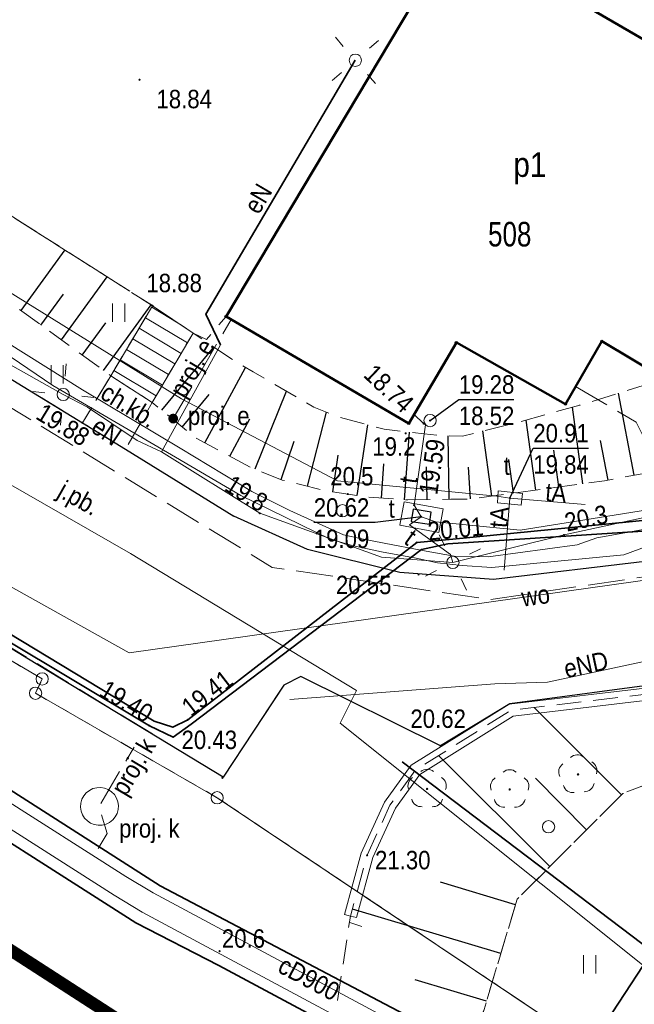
# Model space of a CAD drawing. Header units: metres. Extents: x 6530877 to 6534102, y 6042175 to 6045327.
# Tile 55 of 76: x 6533061 to 6533086, y 6044044 to 6044085. Entities that reach past the tile are written whole.
import ezdxf
from ezdxf.enums import TextEntityAlignment as Align

# ---------------------------------------------------------------- set-up
doc = ezdxf.new("R2010")
doc.units = ezdxf.units.M
doc.header["$MEASUREMENT"] = 0
for name, pattern in [('1.0_0.5', [1.5, 1, -0.5]), ('1.5_0.5', [2, 1.5, -0.5]), ('219-500', [0]), ('egug-500', [1, 0.5, -0.5])]:
    doc.linetypes.add(name, pattern=pattern)
doc.layers.get('0').update_dxf_attribs({"color": 2, "linetype": 'CONTINUOUS', "lineweight": 5})
for name, color, linetype in [('000 Inne (niezydentyfikowane)', 7, 'CONTINUOUS'), ('202-punkt graniczny', 7, 'CONTINUOUS'), ('218-kontur użytku gruntowego', 7, 'CONTINUOUS'), ('219-działka ewidencyjna', 7, 'CONTINUOUS'), ('312-budynek ewidencyjny', 7, 'CONTINUOUS'), ('312-oznaczenie budynku ewidencyjnego', 7, 'CONTINUOUS'), ('312-oznaczenie budynku ewidencyjnego-Atr117', 7, 'CONTINUOUS'), ('chodnik', 7, 'CONTINUOUS'), ('chodnik-Atr17', 7, 'CONTINUOUS'), ('drzewo liściaste', 7, 'CONTINUOUS'), ('elektroenergetyczne urządzenie techniczne - ob. projektowany', 7, 'CONTINUOUS'), ('elektroenergetyczne urządzenie techniczne - ob. projektowany-Atr17', 7, 'CONTINUOUS'), ('jezdnia', 7, 'CONTINUOUS'), ('jezdnia-Atr17', 7, 'CONTINUOUS'), ('kanalizacyjne urządzenie techniczne - ob. projektowany', 7, 'CONTINUOUS'), ('kanalizacyjne urządzenie techniczne - ob. projektowany-Atr17', 7, 'CONTINUOUS'), ('komora podziemna', 7, 'CONTINUOUS'), ('komora podziemna - ob. projektowany', 7, 'CONTINUOUS'), ('krawężnik', 7, 'CONTINUOUS'), ('latarnia', 7, 'CONTINUOUS'), ('obszar utwardzony', 7, 'CONTINUOUS'), ('obudowa ochronna przewodu', 7, 'CONTINUOUS'), ('ogrodzenie trwałe', 7, 'CONTINUOUS'), ('pikieta naturalna', 7, 'CONTINUOUS'), ('pikieta naturalna-Atr2', 7, 'CONTINUOUS'), ('pikieta sztuczna', 7, 'CONTINUOUS'), ('pikieta sztuczna-Atr2', 7, 'CONTINUOUS'), ('przewód ciepłowniczy', 7, 'CONTINUOUS'), ('przewód ciepłowniczy-Atr1', 7, 'CONTINUOUS'), ('przewód elektroenergetyczny podziemny', 7, 'CONTINUOUS'), ('przewód elektroenergetyczny podziemny - ob. projektowany', 7, 'CONTINUOUS'), ('przewód elektroenergetyczny podziemny - ob. projektowany-Atr1', 7, 'CONTINUOUS'), ('przewód elektroenergetyczny podziemny-Atr1', 7, 'CONTINUOUS'), ('przewód kanalizacyjny - ob. projektowany', 7, 'CONTINUOUS'), ('przewód kanalizacyjny - ob. projektowany-Atr1', 7, 'CONTINUOUS'), ('przewód telekomunikacyjny podziemny', 7, 'CONTINUOUS'), ('przewód telekomunikacyjny podziemny-Atr1', 7, 'CONTINUOUS'), ('przewód wodociągowy', 7, 'CONTINUOUS'), ('przewód wodociągowy - ob. projektowany', 7, 'CONTINUOUS'), ('przewód wodociągowy-Atr1', 7, 'CONTINUOUS'), ('Punkt budynku', 7, 'CONTINUOUS'), ('rzędna', 7, 'CONTINUOUS'), ('rzędna-Atr2', 7, 'CONTINUOUS'), ('rzędna-Atr3', 7, 'CONTINUOUS'), ('schody w ciągu komunikacyjnym', 7, 'CONTINUOUS'), ('skarpa nieumocniona', 7, 'CONTINUOUS'), ('słup przewodów napowietrznych', 7, 'CONTINUOUS'), ('trawnik', 7, 'CONTINUOUS'), ('właz do komory lub kanału', 7, 'CONTINUOUS'), ('właz do komory lub kanału - prostokątny', 7, 'CONTINUOUS'), ('właz do komory lub kanału - prostokątny-Atr17', 7, 'CONTINUOUS'), ('właz do komory lub kanału-Atr17', 7, 'CONTINUOUS'), ('Zakres', 7, 'CONTINUOUS'), ('ściana oporowa (linia)', 7, 'CONTINUOUS'), ('ściana oporowa (poligon)', 7, 'CONTINUOUS')]:
    doc.layers.add(name, color=color, linetype=linetype)
doc.styles.get("Standard").update_dxf_attribs({"font": 'Working1250', "width": 0.75})
doc.linetypes.add('902-500', pattern='A,3.75,0,[1,ksztalty.shx,S=0.5,R=0,X=0,Y=0],3.75', length=7.5)
doc.linetypes.add('otdn_500', pattern='A,5,0,[21,ksztalty.shx,S=0.5,R=0,X=-1,Y=0]', length=5)

# ---------------------------------------------------------------- blocks, each defined once
blk = doc.blocks.new('PUNKTBUD')
at = {"color": 0}
blk.add_circle((0, 0), 0.045, dxfattribs=at)
blk = doc.blocks.new('202')
at = {"color": 0, "linetype": 'Continuous', "lineweight": 0}
blk.add_circle((0, 0), 0.25, dxfattribs=at)
blk = doc.blocks.new('TU04')
at = {"color": 0, "linetype": 'Continuous', "lineweight": 13}
for p, q in [((0, 0), (0, 0.75)), ((0.5, 0), (0.5, 0.75))]:
    blk.add_line(p, q, dxfattribs=at)
blk = doc.blocks.new('PW01')
at = {"linetype": 'Continuous', "lineweight": 13}
h = blk.add_hatch(color=0, dxfattribs=at)
edge = h.paths.add_edge_path()
edge.add_arc((0, 0), 0.045, 0, 360)
blk = doc.blocks.new('OP021')
at = {"linetype": 'Continuous', "lineweight": 13}
h = blk.add_hatch(color=0, dxfattribs=at)
edge = h.paths.add_edge_path()
edge.add_arc((0, 0), 0.05, 0, 360)
at = {"color": 0, "linetype": 'Continuous', "lineweight": 13}
for centre, start, end in [((-0.38, 0.124), 121.308, 202.548), ((0, 0.4), 49.272, 130.728), ((0.38, 0.124), 337.452, 58.692), ((-0.235, -0.324), 193.221, 274.871), ((0.235, -0.324), 265.129, 346.779)]:
    blk.add_arc(centre, 0.4, start, end, dxfattribs=at)
blk = doc.blocks.new('US15')
at = {"color": 0, "linetype": 'Continuous', "lineweight": 13}
blk.add_circle((0, 0), 0.25, dxfattribs=at)
blk = doc.blocks.new('SM01')
at = {"color": 0, "linetype": 'Continuous', "lineweight": 13}
for p, q in [((-0.53, 0.531), (-0.883, 0.884)), ((0.531, 0.531), (0.884, 0.884)), ((-0.53, -0.53), (-0.883, -0.883)), ((0.531, -0.53), (0.884, -0.883))]:
    blk.add_line(p, q, dxfattribs=at)
blk.add_circle((0, 0), 0.25, dxfattribs=at)
blk = doc.blocks.new('SUPWP')
at = {"color": 0, "linetype": 'Continuous'}
blk.add_lwpolyline([(-0.375, -0.25), (0.375, -0.25), (0.375, 0.25), (-0.375, 0.25)], close=True, dxfattribs=at)
blk = doc.blocks.new('US25')
at = {"linetype": 'Continuous', "lineweight": 0}
h = blk.add_hatch(color=0, dxfattribs=at)
edge = h.paths.add_edge_path()
edge.add_arc((0, 0), 0.2, 0, 360)

msp = doc.modelspace()

# ---------------------------------------------------------------- linework, layer by layer
at = {"layer": '000 Inne (niezydentyfikowane)', "color": 7, "linetype": 'Continuous', "lineweight": 25, "flags": 128}
for points in [[(6533060.84, 6044072.72), (6533062.63, 6044075.18)], [(6533062.49, 6044071.52), (6533064.35, 6044074.08)], [(6533061.65, 6044072.12), (6533062.57, 6044073.38)], [(6533064.2, 6044070.27), (6533066.14, 6044072.94)], [(6533063.33, 6044070.9), (6533064.29, 6044072.21)], [(6533066.57, 6044068.66), (6533068.68, 6044071.23)], [(6533068.32, 6044067.33), (6533069.97, 6044070.4)], [(6533067.4, 6044067.97), (6533068.49, 6044069.3)], [(6533070.36, 6044066.27), (6533071.64, 6044069.43)], [(6533085.78, 6044066.02), (6533085.15, 6044069.35)], [(6533072.49, 6044065.57), (6533073.27, 6044068.58)], [(6533083.7, 6044065.67), (6533083.27, 6044068.79)], [(6533069.34, 6044066.79), (6533070.15, 6044068.31)], [(6533074.52, 6044065.19), (6533074.95, 6044068.07)], [(6533081.78, 6044065.41), (6533081.39, 6044068.26)], [(6533076.44, 6044065.02), (6533076.64, 6044067.77)], [(6533079.99, 6044065.17), (6533079.63, 6044067.82)], [(6533071.42, 6044065.84), (6533071.95, 6044067.4)], [(6533078.26, 6044065.04), (6533078.22, 6044067.62)], [(6533084.72, 6044065.82), (6533084.42, 6044067.43)], [(6533073.52, 6044065.34), (6533073.74, 6044066.83)], [(6533082.72, 6044065.54), (6533082.51, 6044067.03)], [(6533075.5, 6044065.09), (6533075.6, 6044066.48)], [(6533080.87, 6044065.29), (6533080.68, 6044066.66)], [(6533077.36, 6044065.02), (6533077.34, 6044066.36)], [(6533079.13, 6044065.05), (6533079.04, 6044066.35)], [(6533085.27, 6044053.02), (6533081.72, 6044056.57)], [(6533082.35, 6044050.1), (6533077.83, 6044054.62)], [(6533083.85, 6044051.6), (6533081.77, 6044053.69)], [(6533080.96, 6044048.55), (6533077.91, 6044049.47)], [(6533080.36, 6044046.56), (6533074.32, 6044048.37)], [(6533079.78, 6044044.63), (6533076.88, 6044045.5)]]:
    msp.add_lwpolyline(points, dxfattribs=at)
at = {"layer": '218-kontur użytku gruntowego', "color": 3, "linetype": 'egug-500', "lineweight": 18, "flags": 128}
for points in [[(6533061.7, 6044057.73), (6533053.11, 6044062.78)], [(6533053.11, 6044062.78), (6533061.7, 6044057.73)], [(6533061.43, 6044057.15), (6533061.7, 6044057.73)], [(6533061.7, 6044057.73), (6533061.43, 6044057.15)], [(6533068.82, 6044052.9), (6533061.43, 6044057.15)], [(6533061.43, 6044057.15), (6533068.82, 6044052.9)], [(6533083.81, 6044042.87), (6533068.82, 6044052.9)], [(6533068.82, 6044052.9), (6533083.81, 6044042.87)]]:
    msp.add_lwpolyline(points, dxfattribs=at)
at = {"layer": '219-działka ewidencyjna', "color": 3, "linetype": '219-500', "lineweight": 18, "flags": 128}
for points in [[(6533053.11, 6044062.78), (6533061.7, 6044057.73)], [(6533061.43, 6044057.15), (6533061.7, 6044057.73)], [(6533061.43, 6044057.15), (6533068.82, 6044052.9)], [(6533068.82, 6044052.9), (6533083.81, 6044042.87)]]:
    msp.add_lwpolyline(points, dxfattribs=at)
at = {"layer": '312-budynek ewidencyjny', "color": 7, "linetype": 'Continuous', "lineweight": 50, "flags": 128}
for points in [[(6533069.18, 6044072.47), (6533078.54, 6044088.17)], [(6533078.54, 6044088.17), (6533093.97, 6044079.21)], [(6533076.61, 6044068.12), (6533069.18, 6044072.47)], [(6533078.55, 6044071.41), (6533076.61, 6044068.12)], [(6533082.99, 6044068.91), (6533078.55, 6044071.41)], [(6533084.47, 6044071.47), (6533082.99, 6044068.91)], [(6533088.08, 6044069.32), (6533084.47, 6044071.47)]]:
    msp.add_lwpolyline(points, dxfattribs=at)
at = {"layer": 'chodnik', "color": 7, "linetype": '1.0_0.5', "lineweight": 18, "flags": 128}
msp.add_lwpolyline([(6533064.49, 6044070.06), (6533063.34, 6044068.15), (6533065.09, 6044067.08), (6533066.18, 6044068.98)], close=True, dxfattribs=at)
at = {"layer": 'jezdnia', "color": 7, "linetype": '1.5_0.5', "lineweight": 18, "flags": 128}
msp.add_lwpolyline([(6533054.75, 6044066.95), (6533052.81, 6044063.64), (6533069.07, 6044053.74), (6533071.53, 6044057.48)], dxfattribs=at)
at = {"layer": 'kanalizacyjne urządzenie techniczne - ob. projektowany', "color": 34, "linetype": 'Continuous', "lineweight": 18, "flags": 128}
msp.add_lwpolyline([(6533064.08, 6044053.32), (6533064.24, 6044053.29), (6533064.39, 6044053.23), (6533064.52, 6044053.14), (6533064.64, 6044053.03), (6533064.72, 6044052.89), (6533064.78, 6044052.74), (6533064.8, 6044052.58), (6533064.79, 6044052.42), (6533064.75, 6044052.26), (6533064.67, 6044052.12), (6533064.57, 6044052), (6533064.44, 6044051.9), (6533064.3, 6044051.83), (6533064.14, 6044051.79), (6533063.98, 6044051.78), (6533063.82, 6044051.81), (6533063.67, 6044051.87), (6533063.54, 6044051.96), (6533063.42, 6044052.07), (6533063.34, 6044052.21), (6533063.28, 6044052.36), (6533063.26, 6044052.52), (6533063.27, 6044052.68), (6533063.31, 6044052.84), (6533063.39, 6044052.98), (6533063.49, 6044053.1), (6533063.62, 6044053.2), (6533063.76, 6044053.27), (6533063.92, 6044053.31)], close=True, dxfattribs=at)
at = {"layer": 'komora podziemna', "color": 30, "linetype": 'Continuous', "lineweight": 18, "flags": 128}
msp.add_lwpolyline([(6533076.43, 6044064.94), (6533078.01, 6044064.65), (6533077.84, 6044063.69), (6533076.25, 6044063.98)], close=True, dxfattribs=at)
at = {"layer": 'krawężnik', "color": 7, "linetype": 'Continuous', "lineweight": 25, "flags": 128}
for points in [[(6533032.76, 6044086.87), (6533038.01, 6044083.62), (6533042.76, 6044080.71), (6533049.36, 6044076.6), (6533057.84, 6044071.51), (6533063.34, 6044068.15), (6533065.09, 6044067.08), (6533069.5, 6044064.35)], [(6533103.16, 6044073.01), (6533097.43, 6044068.53), (6533091.12, 6044064.49), (6533086.45, 6044062.54), (6533080.06, 6044061.78), (6533076.25, 6044062.06), (6533072.5, 6044063), (6533069.5, 6044064.35)], [(6533087.22, 6044057.59), (6533080.72, 6044056.72), (6533077.91, 6044055.01), (6533072.22, 6044057.83), (6533071.53, 6044057.48), (6533069.07, 6044053.74), (6533061.15, 6044058.53), (6533052.81, 6044063.64), (6533054.75, 6044066.95), (6533054.6, 6044067.81), (6533046.72, 6044072.59)]]:
    msp.add_lwpolyline(points, dxfattribs=at)
at = {"layer": 'obszar utwardzony', "color": 7, "linetype": '1.5_0.5', "lineweight": 18, "flags": 128}
msp.add_lwpolyline([(6533064.35, 6044135.48), (6533057.25, 6044124.99), (6533052.81, 6044117.73), (6533051.76, 6044115.95), (6533045.59, 6044105.79), (6533044.49, 6044103.96), (6533042.63, 6044100.95), (6533036.86, 6044091.43), (6533050.09, 6044083.06), (6533055.95, 6044079.42), (6533066.19, 6044072.91), (6533067.84, 6044071.8), (6533068.38, 6044071.53), (6533069.18, 6044072.47), (6533078.54, 6044088.17), (6533080.31, 6044091.11), (6533083.81, 6044096.73), (6533096.51, 6044117.15), (6533068.74, 6044135.28)], close=True, dxfattribs=at)
at = {"layer": 'obudowa ochronna przewodu', "color": 7, "linetype": 'Continuous', "lineweight": 35, "flags": 128}
for points in [[(6533131.65, 6044089.53), (6533131.07, 6044088.6), (6533127.66, 6044088.33), (6533108.16, 6044065.73), (6533107.53, 6044065.63), (6533100.43, 6044071.52), (6533099.48, 6044071.18), (6533094.2, 6044068.21), (6533087.4, 6044063.82), (6533078.21, 6044063.23), (6533077.13, 6044063), (6533067.76, 6044055.89), (6533067.03, 6044055.36), (6533066.06, 6044055.83), (6533051, 6044064.84)], [(6533051.14, 6044065.15), (6533066.26, 6044056.01), (6533067.02, 6044055.77), (6533067.62, 6044056.07), (6533076.94, 6044063.28), (6533078.41, 6044063.42), (6533087.24, 6044064.29), (6533094.05, 6044068.65), (6533100.04, 6044071.85), (6533100.6, 6044071.73), (6533107.73, 6044065.8), (6533107.93, 6044065.91), (6533127.7, 6044088.63), (6533130.98, 6044088.82), (6533131.48, 6044089.63)], [(6533068.95, 6044071.32), (6533068.36, 6044072.57), (6533074.44, 6044082.89)]]:
    msp.add_lwpolyline(points, dxfattribs=at)
msp.add_lwpolyline([(6533086.41, 6044046.47), (6533082.63, 6044040.69), (6533079.57, 6044042.45), (6533066.5, 6044049.32), (6533058.16, 6044054.65), (6533057.02, 6044055.29), (6533056.24, 6044053.72), (6533065.51, 6044047.82), (6533068.89, 6044046.08), (6533079.32, 6044040.49), (6533083.08, 6044038.43), (6533088.79, 6044046.92), (6533098.83, 6044057.37), (6533110.01, 6044048.64), (6533103.74, 6044038.18), (6533105.25, 6044037.2), (6533112.45, 6044048.8), (6533098.38, 6044059.81), (6533089.72, 6044050.29)], close=True, dxfattribs=at)
at = {"layer": 'ogrodzenie trwałe', "color": 7, "linetype": '902-500', "lineweight": 35, "flags": 128}
msp.add_lwpolyline([(6533086.94, 6044046.34), (6533076.35, 6044054.36)], dxfattribs=at)
at = {"layer": 'przewód ciepłowniczy', "color": 0, "lineweight": 18}
for p, q in [((6533065.1076, 6044049.7025), (6533058.0049, 6044054.2138)), ((6533064.6324, 6044048.9375), (6533057.5351, 6044053.4462)), ((6533066.2132, 6044049.031), (6533065.1076, 6044049.7025)), ((6533065.7668, 6044048.2489), (6533064.6324, 6044048.9375)), ((6533083.1224, 6044039.9869), (6533066.2132, 6044049.031)), ((6533082.6976, 6044039.1931), (6533065.7668, 6044048.2489))]:
    msp.add_line(p, q, dxfattribs=at)
at = {"layer": 'przewód elektroenergetyczny podziemny', "color": 1, "linetype": 'Continuous', "lineweight": 18, "flags": 128}
for points in [[(6533131.65, 6044089.53), (6533131.07, 6044088.6), (6533127.66, 6044088.33), (6533108.16, 6044065.73), (6533107.53, 6044065.63), (6533100.43, 6044071.52), (6533099.48, 6044071.18), (6533094.2, 6044068.21), (6533087.4, 6044063.82), (6533078.21, 6044063.23), (6533077.13, 6044063), (6533067.76, 6044055.89), (6533067.03, 6044055.36), (6533066.06, 6044055.83), (6533051, 6044064.84)], [(6533051.14, 6044065.15), (6533066.26, 6044056.01), (6533067.02, 6044055.77), (6533067.62, 6044056.07), (6533076.94, 6044063.28), (6533078.41, 6044063.42), (6533087.24, 6044064.29), (6533094.05, 6044068.65), (6533100.04, 6044071.85), (6533100.6, 6044071.73), (6533107.73, 6044065.8), (6533107.93, 6044065.91), (6533127.7, 6044088.63), (6533130.98, 6044088.82), (6533131.48, 6044089.63)], [(6533066.56, 6044066.97), (6533068.95, 6044071.32), (6533068.36, 6044072.57), (6533074.44, 6044082.89)], [(6533045.26, 6044080.5), (6533047.21, 6044079.42), (6533048.68, 6044078.69), (6533050.07, 6044077.87), (6533056.53, 6044073.42), (6533060.1, 6044071.05), (6533062.14, 6044069.67)], [(6533055.21, 6044074.6), (6533056.78, 6044073.6), (6533059.55, 6044071.86), (6533063.34, 6044069.49), (6533067.32, 6044067.12), (6533070.23, 6044065.36), (6533071.78, 6044064.58), (6533073.96, 6044063.59), (6533074.71, 6044063.43), (6533075.61, 6044063.26), (6533077.17, 6044062.96), (6533078.46, 6044062.72), (6533079.85, 6044062.7)], [(6533079.85, 6044062.7), (6533083.47, 6044063.19), (6533084.27, 6044063.47), (6533086.46, 6044063.87), (6533088.11, 6044064.32), (6533092.03, 6044066.52), (6533096.22, 6044068.92), (6533098.18, 6044070.1), (6533100.03, 6044071.71), (6533102.01, 6044073.3), (6533102.27, 6044073.57)], [(6533085.37, 6044062.78), (6533088.07, 6044063.78), (6533088.84, 6044064.02), (6533090.89, 6044065.06), (6533092.1, 6044065.54), (6533093.71, 6044066.53), (6533096.38, 6044068.45), (6533098.67, 6044070.02), (6533101.6, 6044072.38), (6533102.67, 6044073.32)], [(6533057.36, 6044072.22), (6533062.56, 6044069.3)], [(6533062.14, 6044069.67), (6533067.13, 6044066.75), (6533069.78, 6044065.19), (6533073.42, 6044063.42), (6533074.36, 6044063.15), (6533075.51, 6044062.9), (6533076.91, 6044062.65), (6533077.78, 6044062.45), (6533078.78, 6044062.34), (6533079.99, 6044062.27)], [(6533062.56, 6044069.3), (6533063.54, 6044068.79), (6533065.56, 6044067.43), (6533066.56, 6044066.97)], [(6533066.56, 6044066.97), (6533070.55, 6044064.47), (6533075.51, 6044062.68), (6533078.41, 6044062.47), (6533082.93, 6044063.59), (6533087.88, 6044064.66)], [(6533126.45, 6044048.87), (6533125.7, 6044049.26), (6533121.57, 6044051.55), (6533117.17, 6044053.97), (6533114.98, 6044055.79), (6533112.28, 6044057.94), (6533109.87, 6044059.76), (6533106.28, 6044062.65), (6533104.91, 6044063.55), (6533104.18, 6044063.93), (6533103.14, 6044064.37), (6533102.04, 6044064.72), (6533101.16, 6044064.73), (6533100.54, 6044064.57), (6533099.55, 6044064.34), (6533098.37, 6044064.03), (6533097.07, 6044063.31), (6533094.19, 6044061.38), (6533089.09, 6044059.07), (6533082.26, 6044057.6), (6533080.12, 6044057.53), (6533071.77, 6044056.89)], [(6533079.99, 6044062.27), (6533085.37, 6044062.78)]]:
    msp.add_lwpolyline(points, dxfattribs=at)
at = {"layer": 'przewód elektroenergetyczny podziemny - ob. projektowany', "color": 1, "linetype": '1.5_0.5', "lineweight": 18, "flags": 128}
for points in [[(6533067.03, 6044068.32), (6533069.39, 6044072.35)], [(6533090.56, 6044058.66), (6533085.87, 6044068.18), (6533083.4, 6044069.62)]]:
    msp.add_lwpolyline(points, dxfattribs=at)
at = {"layer": 'przewód kanalizacyjny - ob. projektowany', "color": 34, "linetype": '1.5_0.5', "lineweight": 18, "flags": 128}
msp.add_lwpolyline([(6533063.98, 6044050.84), (6533064.34, 6044051.44), (6533064.01, 6044052.54), (6533065.44, 6044054.96)], dxfattribs=at)
at = {"layer": 'przewód telekomunikacyjny podziemny', "color": 30, "linetype": 'Continuous', "lineweight": 18, "flags": 128}
for points in [[(6533011.17, 6044103.23), (6533024.88, 6044096.24), (6533057.28, 6044075.37), (6533067.37, 6044069.12), (6533073.72, 6044065.79), (6533080.2, 6044065.17), (6533080.73, 6044065.09)], [(6533105.39, 6044061.4), (6533105.36, 6044062.03), (6533104.42, 6044063.9), (6533104.12, 6044065.53), (6533103.36, 6044067.06), (6533099.17, 6044071.96), (6533098.51, 6044071.87), (6533097.98, 6044071.57), (6533096.46, 6044069.72), (6533089.89, 6044065.18), (6533081.14, 6044063.78), (6533077.72, 6044064.12), (6533077.12, 6044064.33), (6533076.64, 6044064), (6533078.31, 6044062.79), (6533078.41, 6044062.47)], [(6533077.12, 6044064.33), (6533076.83, 6044064.8), (6533077.3, 6044068.06), (6533077.22, 6044068.12), (6533076.83, 6044068.49)], [(6533080.73, 6044065.09), (6533080.5, 6044062.15)], [(6533080.73, 6044065.09), (6533083.79, 6044064.83)]]:
    msp.add_lwpolyline(points, dxfattribs=at)
at = {"layer": 'przewód wodociągowy', "color": 5, "linetype": 'Continuous', "lineweight": 18, "flags": 128}
for points in [[(6533017.51, 6044092.35), (6533036.07, 6044080.59), (6533046.96, 6044073.66), (6533049.73, 6044071.75), (6533065.29, 6044062.83), (6533074.49, 6044057.26), (6533073.82, 6044055.93)], [(6533021.52, 6044083.21), (6533065.24, 6044058.79), (6533096.72, 6044063.23), (6533097.46, 6044063.61)], [(6533073.82, 6044055.93), (6533086.12, 6044046.1), (6533095.96, 6044037.37), (6533115.27, 6044024.94), (6533124.73, 6044018.95), (6533164.97, 6043993.69), (6533201.21, 6043970.92), (6533240.39, 6043947.43), (6533243.06, 6043945.78)]]:
    msp.add_lwpolyline(points, dxfattribs=at)
at = {"layer": 'przewód wodociągowy - ob. projektowany', "color": 5, "linetype": '1.5_0.5', "lineweight": 18, "flags": 128}
msp.add_lwpolyline([(6533099.63, 6044074.06), (6533099.24, 6044073.5), (6533100.9, 6044065.84), (6533101.41, 6044065.34), (6533100.55, 6044064.24), (6533098.48, 6044063.82), (6533097.87, 6044063.61), (6533079.93, 6044060.96), (6533071.06, 6044062.27), (6533026.71, 6044089.34)], dxfattribs=at)
at = {"layer": 'rzędna-Atr2', "color": 7, "flags": 128}
for points in [[(6533077.48, 6044068.24), (6533078.65, 6044069.1), (6533080.895, 6044069.1)], [(6533080.73, 6044065.09), (6533081.68, 6044067.12), (6533083.925, 6044067.12)], [(6533077.12, 6044064.33), (6533075.25, 6044064.1), (6533072.75, 6044064.1)]]:
    msp.add_lwpolyline(points, dxfattribs=at)
at = {"layer": 'schody w ciągu komunikacyjnym', "color": 7, "linetype": 'Continuous', "lineweight": 18, "flags": 128}
msp.add_lwpolyline([(6533066.19, 6044072.91), (6533064.49, 6044070.06), (6533066.18, 6044068.98), (6533067.84, 6044071.8)], close=True, dxfattribs=at)
for points in [[(6533067.236, 6044072.206), (6533066.155, 6044072.851)], [(6533067.606, 6044071.403), (6533065.899, 6044072.422)], [(6533067.353, 6044070.972), (6533065.643, 6044071.992)], [(6533067.099, 6044070.541), (6533065.386, 6044071.563)], [(6533066.845, 6044070.11), (6533065.13, 6044071.134)], [(6533066.592, 6044069.68), (6533064.874, 6044070.704)], [(6533066.338, 6044069.249), (6533064.618, 6044070.275)]]:
    msp.add_lwpolyline(points, dxfattribs=at)
at = {"layer": 'skarpa nieumocniona', "color": 7, "linetype": '1.0_0.5', "lineweight": 18, "flags": 128}
for points in [[(6533032.41, 6044089.4), (6533035.78, 6044088.27), (6533047.5, 6044080.51), (6533054.01, 6044076.52), (6533060.05, 6044073.29), (6533064.49, 6044070.06), (6533066.19, 6044072.91), (6533055.95, 6044079.42), (6533050.09, 6044083.06), (6533043.03, 6044086.33), (6533036.77, 6044090.06)], [(6533032.41, 6044089.4), (6533035.78, 6044088.27), (6533047.5, 6044080.51), (6533054.01, 6044076.52), (6533060.05, 6044073.29), (6533064.49, 6044070.06), (6533066.19, 6044072.91), (6533055.95, 6044079.42), (6533050.09, 6044083.06), (6533043.03, 6044086.33), (6533036.77, 6044090.06)], [(6533096.89, 6044076.77), (6533096.25, 6044075.87), (6533095.38, 6044074.9), (6533093.09, 6044072.96), (6533092.93, 6044072.86), (6533091.04, 6044071.64), (6533089.76, 6044070.86), (6533089.05, 6044070.5), (6533088.5, 6044070.06), (6533088.08, 6044069.32), (6533086.91, 6044069.93), (6533086.15, 6044069.66), (6533083.58, 6044068.87), (6533080.9, 6044068.13), (6533078.8, 6044067.61), (6533077.85, 6044067.63), (6533077.24, 6044067.7), (6533075.61, 6044067.89), (6533073.72, 6044068.39), (6533072.75, 6044068.79), (6533070.28, 6044070.22), (6533069.6, 6044070.61), (6533067.84, 6044071.8), (6533066.18, 6044068.98), (6533067.9, 6044067.56), (6533070.16, 6044066.35), (6533071.47, 6044065.82), (6533072.26, 6044065.63), (6533073.19, 6044065.39), (6533074.95, 6044065.13), (6533076.58, 6044065.01), (6533078.33, 6044065.04), (6533079.14, 6044065.05), (6533084.58, 6044065.79), (6533088.08, 6044066.45), (6533090.35, 6044067.2), (6533090.81, 6044067.38), (6533091.81, 6044067.92), (6533093.38, 6044068.92), (6533094.31, 6044069.51), (6533096.78, 6044071.39), (6533098.16, 6044072.7), (6533099.12, 6044075.33)], [(6533096.89, 6044076.77), (6533096.25, 6044075.87), (6533095.38, 6044074.9), (6533093.09, 6044072.96), (6533092.93, 6044072.86), (6533091.04, 6044071.64), (6533089.76, 6044070.86), (6533089.05, 6044070.5), (6533088.5, 6044070.06), (6533088.08, 6044069.32), (6533086.91, 6044069.93), (6533086.15, 6044069.66), (6533083.58, 6044068.87), (6533080.9, 6044068.13), (6533078.8, 6044067.61), (6533077.85, 6044067.63), (6533077.24, 6044067.7), (6533075.61, 6044067.89), (6533073.72, 6044068.39), (6533072.75, 6044068.79), (6533070.28, 6044070.22), (6533069.6, 6044070.61), (6533067.84, 6044071.8), (6533066.18, 6044068.98), (6533067.9, 6044067.56), (6533070.16, 6044066.35), (6533071.47, 6044065.82), (6533072.26, 6044065.63), (6533073.19, 6044065.39), (6533074.95, 6044065.13), (6533076.58, 6044065.01), (6533078.33, 6044065.04), (6533079.14, 6044065.05), (6533084.58, 6044065.79), (6533088.08, 6044066.45), (6533090.35, 6044067.2), (6533090.81, 6044067.38), (6533091.81, 6044067.92), (6533093.38, 6044068.92), (6533094.31, 6044069.51), (6533096.78, 6044071.39), (6533098.16, 6044072.7), (6533099.12, 6044075.33)], [(6533078.94, 6044041.84), (6533081.02, 6044048.77), (6533085.32, 6044053.07), (6533089.43, 6044054.64), (6533088.23, 6044056.53), (6533087.15, 6044057.65), (6533087.16, 6044057.22), (6533080.78, 6044056.46), (6533076.89, 6044054.03), (6533075.85, 6044052.6), (6533074.92, 6044050.56), (6533074.24, 6044048.09), (6533073.49, 6044043.23), (6533076.03, 6044035.4), (6533081.99, 6044034.1), (6533080.64, 6044031), (6533082.76, 6044029.77), (6533085.44, 6044033.14), (6533085.02, 6044037.58)], [(6533078.94, 6044041.84), (6533081.02, 6044048.77), (6533085.32, 6044053.07), (6533089.43, 6044054.64), (6533088.23, 6044056.53), (6533087.15, 6044057.65), (6533087.16, 6044057.22), (6533080.78, 6044056.46), (6533076.89, 6044054.03), (6533075.85, 6044052.6), (6533074.92, 6044050.56), (6533074.24, 6044048.09), (6533073.49, 6044043.23), (6533076.03, 6044035.4), (6533081.99, 6044034.1), (6533080.64, 6044031), (6533082.76, 6044029.77), (6533085.44, 6044033.14), (6533085.02, 6044037.58)]]:
    msp.add_lwpolyline(points, close=True, dxfattribs=at)
at = {"layer": 'trawnik', "color": 7, "linetype": '1.0_0.5', "lineweight": 18, "flags": 128}
for points in [[(6533057.84, 6044071.51), (6533063.34, 6044068.15), (6533064.49, 6044070.06), (6533066.19, 6044072.91), (6533055.95, 6044079.42), (6533050.09, 6044083.06), (6533036.86, 6044091.43), (6533042.63, 6044100.95), (6533044.49, 6044103.96), (6533043.57, 6044104.58), (6533042.95, 6044105), (6533041.99, 6044105.58), (6533040.54, 6044106.53), (6533036.22, 6044099.78), (6533032.9, 6044094.47), (6533031.33, 6044091.93), (6533030.73, 6044090.94), (6533030.46, 6044090.09), (6533030.47, 6044089.27), (6533030.72, 6044088.55), (6533031.03, 6044088.08), (6533031.57, 6044087.61), (6533032.76, 6044086.87), (6533038.01, 6044083.62), (6533042.76, 6044080.71), (6533049.36, 6044076.6)], [(6533067.12, 6044009.15), (6533082.58, 6044025.26), (6533092.04, 6044040.45), (6533095.17, 6044043.13), (6533098.5, 6044044.3), (6533089.43, 6044054.64), (6533085.32, 6044053.07), (6533081.02, 6044048.77), (6533078.94, 6044041.84), (6533085.02, 6044037.58), (6533085.44, 6044033.14), (6533082.76, 6044029.77), (6533080.86, 6044026.95), (6533071.57, 6044015.37)]]:
    msp.add_lwpolyline(points, close=True, dxfattribs=at)
at = {"layer": 'właz do komory lub kanału', "color": 7, "linetype": 'Continuous', "lineweight": 18, "flags": 128}
msp.add_lwpolyline([(6533080.25, 6044065.38), (6533081.24, 6044065.28), (6533081.19, 6044064.8), (6533080.22, 6044064.89)], close=True, dxfattribs=at)
at = {"layer": 'Zakres', "linetype": '1.0_0.5', "lineweight": 70, "const_width": 0.5}
msp.add_lwpolyline([(6532894.4047, 6044010.7263), (6532901.9047, 6044070.7963), (6532921.4247, 6044144.6363), (6532942.6547, 6044191.9663), (6533112.6947, 6044084.6963), (6533080.6444, 6044033.6409), (6533043.3034, 6044057.7488), (6532987.3747, 6043969.1763), (6532966.8747, 6043966.4363), (6532894.4047, 6044010.7263)], dxfattribs=at)
at = {"layer": 'ściana oporowa (linia)', "color": 0, "lineweight": 18}
for p, q in [((6533080.693, 6044056.7076), (6533087.1305, 6044057.4682)), ((6533076.7128, 6044054.22), (6533080.693, 6044056.7076)), ((6533075.6321, 6044052.7273), (6533076.7128, 6044054.22)), ((6533074.6833, 6044050.6458), (6533075.6321, 6044052.7273)), ((6533073.999, 6044048.1562), (6533074.6833, 6044050.6458)), ((6533073.999, 6044048.1562), (6533074.24, 6044048.09))]:
    msp.add_line(p, q, dxfattribs=at)
at = {"layer": 'ściana oporowa (linia)', "color": 0, "linetype": 'otdn_500', "lineweight": 18}
for p, q in [((6533080.867, 6044056.2124), (6533087.1895, 6044056.9717)), ((6533077.0672, 6044053.84), (6533080.867, 6044056.2124)), ((6533076.0679, 6044052.4727), (6533077.0672, 6044053.84)), ((6533075.1567, 6044050.4742), (6533076.0679, 6044052.4727)), ((6533074.481, 6044048.0237), (6533075.1567, 6044050.4742)), ((6533074.481, 6044048.0237), (6533074.24, 6044048.09))]:
    msp.add_line(p, q, dxfattribs=at)
at = {"layer": 'ściana oporowa (poligon)', "color": 7, "linetype": 'Continuous', "lineweight": 18, "flags": 128}
msp.add_lwpolyline([(6533074.22, 6044047.83), (6533074.7, 6044047.67)], dxfattribs=at)
msp.add_lwpolyline([(6533074.22, 6044047.83), (6533074.7, 6044047.67)], dxfattribs=at)

# ---------------------------------------------------------------- block references
at = {"layer": '202-punkt graniczny', "color": 3, "linetype": 'Continuous', "lineweight": 18}
for p in [(6533061.7, 6044057.73), (6533061.43, 6044057.15), (6533068.82, 6044052.9)]:
    msp.add_blockref('202', p, dxfattribs=at)
at = {"layer": 'drzewo liściaste', "color": 94, "linetype": 'Continuous', "lineweight": 18, "rotation": 3.882}
msp.add_blockref('OP021', (6533083.5, 6044053.85), dxfattribs=at)
at = {"layer": 'drzewo liściaste', "color": 94, "linetype": 'Continuous', "lineweight": 18}
for p in [(6533077.36, 6044053.26), (6533080.72, 6044053.24)]:
    msp.add_blockref('OP021', p, dxfattribs=at)
at = {"layer": 'elektroenergetyczne urządzenie techniczne - ob. projektowany', "color": 1, "linetype": 'Continuous', "lineweight": 18}
msp.add_blockref('US25', (6533067.03, 6044068.32), dxfattribs=at)
at = {"layer": 'komora podziemna', "color": 30, "linetype": 'Continuous', "lineweight": 18, "rotation": 56.914}
msp.add_blockref('US15', (6533077.48, 6044068.24), dxfattribs=at)
at = {"layer": 'komora podziemna - ob. projektowany', "color": 30, "linetype": 'Continuous', "lineweight": 18}
for p in [(6533073.92, 6044064.57), (6533082.3, 6044051.72)]:
    msp.add_blockref('US15', p, dxfattribs=at)
at = {"layer": 'latarnia', "color": 7, "linetype": 'Continuous', "lineweight": 18}
for p, rotation in [((6533074.44, 6044082.89), 265.627), ((6533062.56, 6044069.3), 309.49), ((6533078.41, 6044062.47), 251.287)]:
    msp.add_blockref('SM01', p, dxfattribs=dict(at, rotation=rotation))
at = {"layer": 'pikieta naturalna', "color": 7, "linetype": 'Continuous', "lineweight": 13}
for p in [(6533076.49, 6044067.72), (6533074.13, 6044065.25), (6533068.92, 6044046.66)]:
    msp.add_blockref('PW01', p, dxfattribs=at)
at = {"layer": 'pikieta sztuczna', "color": 7, "linetype": 'Continuous', "lineweight": 13}
for p in [(6533065.66, 6044082.1), (6533066.19, 6044072.91), (6533063.34, 6044068.15), (6533077.01, 6044061.98), (6533077.91, 6044055.01), (6533069.03, 6044053.71), (6533074.92, 6044050.56)]:
    msp.add_blockref('PW01', p, dxfattribs=at)
at = {"layer": 'Punkt budynku', "color": 5, "linetype": 'Continuous', "lineweight": 18}
for p in [(6533069.18, 6044072.47), (6533078.55, 6044071.41), (6533084.47, 6044071.47), (6533082.99, 6044068.91), (6533076.61, 6044068.12)]:
    msp.add_blockref('PUNKTBUD', p, dxfattribs=at)
at = {"layer": 'rzędna', "color": 30, "linetype": 'Continuous', "lineweight": 18}
for p in [(6533077.22, 6044068.12), (6533077.48, 6044068.24), (6533076.83, 6044064.8), (6533080.73, 6044065.09), (6533077.12, 6044064.33)]:
    msp.add_blockref('PW01', p, dxfattribs=at)
at = {"layer": 'rzędna', "color": 1, "linetype": 'Continuous', "lineweight": 18}
for p, rotation in [((6533070.55, 6044064.47), 149.36), ((6533082.93, 6044063.59), 13.916)]:
    msp.add_blockref('PW01', p, dxfattribs=dict(at, rotation=rotation))
at = {"layer": 'rzędna', "color": 1, "linetype": 'Continuous', "lineweight": 35}
for p in [(6533076.94, 6044063.28), (6533067.62, 6044056.07), (6533066.06, 6044055.83)]:
    msp.add_blockref('PW01', p, dxfattribs=at)
at = {"layer": 'słup przewodów napowietrznych', "color": 7, "linetype": 'Continuous', "lineweight": 18}
for p, rotation in [((6533074.44, 6044082.89), 265.627), ((6533062.56, 6044069.3), 309.49), ((6533078.41, 6044062.47), 251.287)]:
    msp.add_blockref('US15', p, dxfattribs=dict(at, rotation=rotation))
at = {"layer": 'trawnik', "color": 7, "linetype": 'Continuous', "lineweight": 18}
for p in [(6533064.559, 6044072.249), (6533062.059, 6044069.749), (6533083.719, 6044045.749)]:
    msp.add_blockref('TU04', p, dxfattribs=at)
at = {"layer": 'właz do komory lub kanału - prostokątny', "color": 7, "linetype": 'Continuous', "lineweight": 18, "rotation": 351.142}
msp.add_blockref('SUPWP', (6533077.12, 6044064.33), dxfattribs=at)

# ---------------------------------------------------------------- texts
at = {"layer": '312-oznaczenie budynku ewidencyjnego', "color": 7, "linetype": 'Continuous', "lineweight": 18, "width": 0.79}
msp.add_text('508', height=1, dxfattribs=at).set_placement((6533079.84, 6044076.32), align=Align.TOP_LEFT)
at = {"layer": '312-oznaczenie budynku ewidencyjnego-Atr117', "color": 7, "width": 0.9}
msp.add_text('p1', height=1, dxfattribs=at).set_placement((6533081.54, 6044078.15), align=Align.CENTER)
at = {"layer": 'chodnik-Atr17', "color": 7, "width": 0.9}
msp.add_text('ch.kb.', height=0.75, rotation=328.557, dxfattribs=at).set_placement((6533064.01, 6044069.17))
at = {"layer": 'elektroenergetyczne urządzenie techniczne - ob. projektowany-Atr17', "color": 1, "width": 0.9}
msp.add_text('proj. e', height=0.75, dxfattribs=at).set_placement((6533067.63, 6044068.06))
at = {"layer": 'jezdnia-Atr17', "color": 7, "width": 0.9}
msp.add_text('j.pb.', height=0.75, rotation=330.561, dxfattribs=at).set_placement((6533062.27, 6044065.18))
at = {"layer": 'kanalizacyjne urządzenie techniczne - ob. projektowany-Atr17', "color": 34, "width": 0.9}
msp.add_text('proj. k', height=0.75, dxfattribs=at).set_placement((6533064.83, 6044051.28))
at = {"layer": 'pikieta naturalna-Atr2', "color": 7, "width": 0.9}
for s, p in [('19.2', (6533075.13, 6044066.81)), ('20.5', (6533073.42, 6044065.6)), ('20.6', (6533069.01, 6044046.8))]:
    msp.add_text(s, height=0.75, dxfattribs=at).set_placement(p)
at = {"layer": 'pikieta sztuczna-Atr2', "color": 7, "width": 0.9}
for s, p in [('18.84', (6533066.35, 6044081.69)), ('18.88', (6533065.94, 6044074.21)), ('20.62', (6533076.68, 6044056.49)), ('20.43', (6533067.37, 6044055.63)), ('21.30', (6533075.24, 6044050.74))]:
    msp.add_text(s, height=0.75, dxfattribs=at).set_placement(p, align=Align.TOP_LEFT)
msp.add_text('19.88', height=0.75, rotation=328.579, dxfattribs=at).set_placement((6533061.39, 6044068.34))
msp.add_text('20.55', height=0.75, dxfattribs=at).set_placement((6533073.65, 6044061.18))
at = {"layer": 'przewód ciepłowniczy-Atr1', "color": 212, "width": 0.9}
msp.add_text('cD900', height=0.75, rotation=331.859, dxfattribs=at).set_placement((6533071.23, 6044045.84))
at = {"layer": 'przewód elektroenergetyczny podziemny - ob. projektowany-Atr1', "color": 1, "width": 0.9}
msp.add_text('proj. e', height=0.75, rotation=59.654, dxfattribs=at).set_placement((6533067.49, 6044069.1))
at = {"layer": 'przewód elektroenergetyczny podziemny-Atr1', "color": 1, "width": 0.9}
for s, rotation, p in [('eN', 59.494, (6533070.51, 6044076.58)), ('eND', 12.146, (6533083.02, 6044057.76))]:
    msp.add_text(s, height=0.75, rotation=rotation, dxfattribs=at).set_placement(p)
msp.add_text('eN', height=0.75, rotation=-33.951, dxfattribs=at).set_placement((6533064.05, 6044068.44), align=Align.TOP_LEFT)
at = {"layer": 'przewód kanalizacyjny - ob. projektowany-Atr1', "color": 34, "width": 0.9}
msp.add_text('proj. k', height=0.75, rotation=59.42, dxfattribs=at).set_placement((6533064.46, 6044053.3), align=Align.TOP_LEFT)
at = {"layer": 'przewód telekomunikacyjny podziemny-Atr1', "color": 30, "width": 0.9}
for s, rotation, p in [('t', 81.796, (6533076.95, 6044065.65)), ('tA', -4.856, (6533082.15, 6044064.97)), ('tA', 85.527, (6533080.63, 6044063.86))]:
    msp.add_text(s, height=0.75, rotation=rotation, dxfattribs=at).set_placement(p)
msp.add_text('t', height=0.75, rotation=-35.925, dxfattribs=at).set_placement((6533076.81, 6044063.88), align=Align.TOP_LEFT)
at = {"layer": 'przewód wodociągowy-Atr1', "color": 5, "width": 0.9}
msp.add_text('wo', height=0.75, rotation=8.028, dxfattribs=at).set_placement((6533081.2, 6044061.04), align=Align.MIDDLE_LEFT)
at = {"layer": 'rzędna-Atr2', "color": 30, "width": 0.9}
for s, rotation, p in [('18.74', 316.507, (6533074.73, 6044070.05)), ('19.59', 81.796, (6533077.77, 6044065.19))]:
    msp.add_text(s, height=0.75, rotation=rotation, dxfattribs=at).set_placement(p)
for s, p in [('19.28', (6533078.65, 6044069.107)), ('20.91', (6533081.68, 6044067.128)), ('20.62', (6533072.75, 6044064.107))]:
    msp.add_text(s, height=0.75, dxfattribs=at).set_placement(p, align=Align.BOTTOM_LEFT)
at = {"layer": 'rzędna-Atr2', "color": 1, "width": 0.9}
for s, rotation, p in [('19.8', -32.07, (6533069.07, 6044065.43)), ('20.3', 12.198, (6533083.05, 6044063.72)), ('20.01', 5.44, (6533077.43, 6044063.36)), ('19.41', 37.725, (6533067.75, 6044056.17)), ('19.40', 329.109, (6533063.97, 6044057.08))]:
    msp.add_text(s, height=0.75, rotation=rotation, dxfattribs=at).set_placement(p)
at = {"layer": 'rzędna-Atr3', "color": 30, "width": 0.9}
for s, p in [('18.52', (6533078.65, 6044067.832)), ('19.84', (6533081.68, 6044065.853)), ('19.09', (6533072.75, 6044062.832))]:
    msp.add_text(s, height=0.75, dxfattribs=at).set_placement(p, align=Align.BOTTOM_LEFT)
at = {"layer": 'właz do komory lub kanału - prostokątny-Atr17', "color": 7, "width": 0.9}
msp.add_text('t', height=0.75, dxfattribs=at).set_placement((6533075.79, 6044065.04), align=Align.TOP_LEFT)
at = {"layer": 'właz do komory lub kanału-Atr17', "color": 7, "width": 0.9}
msp.add_text('t', height=0.75, dxfattribs=at).set_placement((6533080.48, 6044066.03))

doc.saveas('drawing.dxf')
